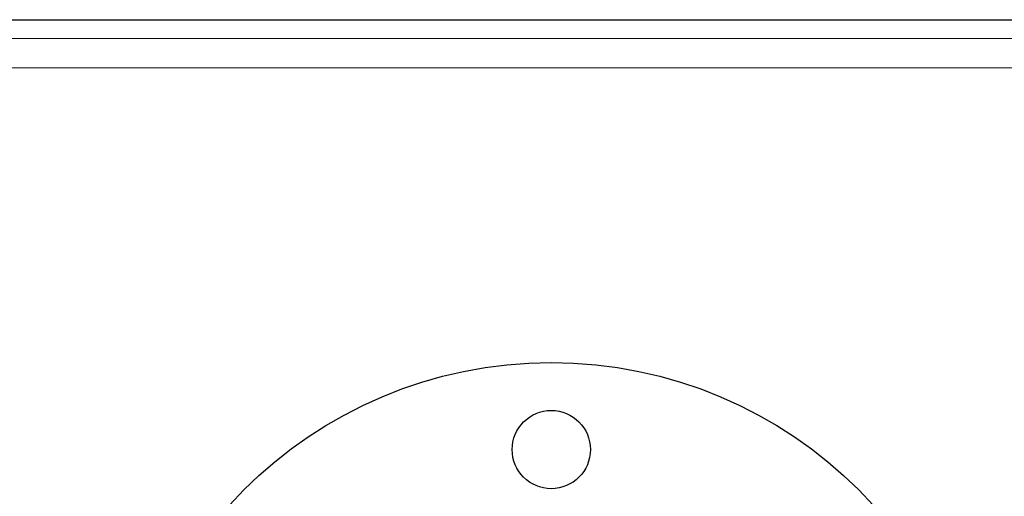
# Model space of a CAD drawing. Header units: inches. Extents: x 0 to 23760, y -13 to 16800.
# Tile 74 of 247: x 6975 to 7201, y 6027 to 6136. Entities that reach past the tile are written whole.
import ezdxf

# ---------------------------------------------------------------- set-up
doc = ezdxf.new("R2010")
doc.units = ezdxf.units.IN
doc.layers.add('1', color=7, linetype='Continuous', true_color=0xffffff)

msp = doc.modelspace()

# ---------------------------------------------------------------- linework, layer by layer
at = {"layer": '1', "color": 2, "linetype": 'Continuous', "lineweight": 25}
msp.add_line((6899.104, 6136.137), (7393.104, 6136.137), dxfattribs=at)
at = {"layer": '1', "color": 110, "linetype": 'Continuous', "lineweight": 13}
for p, q in [((7392.604, 6131.819), (6885.104, 6131.819)), ((7392.604, 6125.083), (6885.104, 6125.083))]:
    msp.add_line(p, q, dxfattribs=at)
at = {"layer": '1', "color": 2, "linetype": 'Continuous', "lineweight": 25}
for centre, radius in [((7097.104, 5957.261), 100), ((7097.104, 6037.261), 9)]:
    msp.add_circle(centre, radius, dxfattribs=at)

doc.saveas('drawing.dxf')
